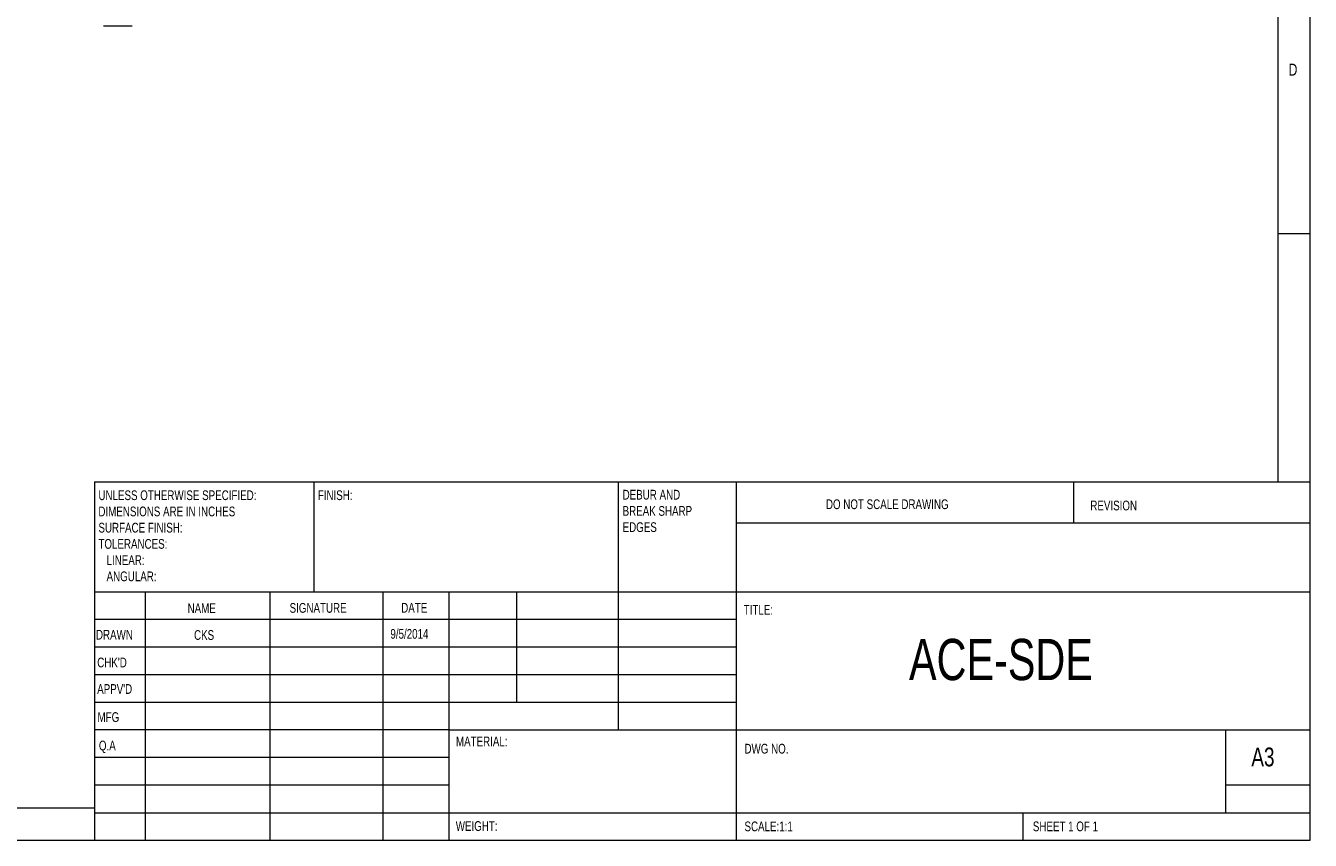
# Model space of a CAD drawing. Header units: inches. Extents: x 0.2 to 16.3, y 0.2 to 11.5.
# Tile 6 of 15: x 8.6 to 16.3, y 0.2 to 5.1. Entities that reach past the tile are written whole.
import ezdxf

# ---------------------------------------------------------------- set-up
doc = ezdxf.new("R2010")
doc.units = ezdxf.units.IN
doc.header["$MEASUREMENT"] = 0
doc.styles.add('SLDTEXTSTYLE0', font='TXT', dxfattribs={"width": 0.75})

# ---------------------------------------------------------------- blocks, each defined once
blk = doc.blocks.new('SW_NOTE_0')
at = {"color": 0, "linetype": 'Continuous', "lineweight": 0, "attachment_point": 1, "style": 'SLDTEXTSTYLE0'}
for s, insert, char_height in [('DEBUR AND ', (0, 0.0761), 0.05906), ('BREAK SHARP ', (0, -0.0223), 0.059055), ('EDGES', (0, -0.1207), 0.05906)]:
    blk.add_mtext(s, dxfattribs=dict(at, insert=insert, char_height=char_height))
blk = doc.blocks.new('SW_NOTE_1')
at = {"color": 0, "linetype": 'Continuous', "lineweight": 0, "attachment_point": 1, "style": 'SLDTEXTSTYLE0'}
for s, insert, char_height in [('UNLESS OTHERWISE SPECIFIED:', (0, 0.0761), 0.059055), ('DIMENSIONS ARE IN INCHES', (0, -0.0223), 0.059055), ('SURFACE FINISH:', (0, -0.1207), 0.059055), ('TOLERANCES:', (0, -0.2191), 0.059055), ('   LINEAR:', (0, -0.3176), 0.05906), ('   ANGULAR:', (0, -0.416), 0.059055)]:
    blk.add_mtext(s, dxfattribs=dict(at, insert=insert, char_height=char_height))

msp = doc.modelspace()

# ---------------------------------------------------------------- linework, layer by layer
at = {"color": 7, "linetype": 'Continuous', "lineweight": 0}
for p, q in [((16.3386, 0.1969), (16.3386, 11.4961)), ((16.1417, 11.2992), (16.1417, 2.372)), ((16.1417, 3.878), (16.3386, 3.878)), ((8.9685, 2.372), (16.3386, 2.372)), ((8.9685, 2.372), (8.9685, 0.1969)), ((10.2992, 1.7028), (10.2992, 2.372)), ((12.1417, 2.372), (12.1417, 0.8661)), ((12.8583, 2.372), (12.8583, 0.1969)), ((14.9055, 2.1211), (14.9055, 2.372)), ((16.3386, 2.1211), (12.8583, 2.1211)), ((16.3386, 1.7028), (8.9685, 1.7028)), ((9.2756, 1.7028), (9.2756, 0.1969)), ((10.0311, 1.7028), (10.0311, 0.1969)), ((10.7165, 1.7028), (10.7165, 0.1969)), ((11.1181, 0.1969), (11.1181, 1.7028)), ((11.5276, 1.0335), (11.5276, 1.7028)), ((12.8583, 1.5354), (8.9685, 1.5354)), ((12.8583, 1.3681), (8.9685, 1.3681)), ((12.8583, 1.2008), (8.9685, 1.2008)), ((12.8583, 1.0335), (8.9685, 1.0335)), ((11.1181, 0.8661), (8.9685, 0.8661)), ((11.1181, 0.8661), (16.3386, 0.8661)), ((15.8268, 0.3642), (15.8268, 0.8661)), ((11.1181, 0.6988), (8.9685, 0.6988)), ((11.1181, 0.5315), (8.9685, 0.5315)), ((16.3386, 0.5315), (15.8268, 0.5315)), ((0.3937, 0.3937), (8.9685, 0.3937)), ((8.9685, 0.3642), (16.3386, 0.3642)), ((14.5984, 0.1969), (14.5984, 0.3642)), ((0.1969, 0.1969), (16.3386, 0.1969))]:
    msp.add_line(p, q, dxfattribs=at)
at = {"color": 7, "linetype": 'Continuous', "lineweight": 15}
msp.add_line((9.0223, 5.1384), (9.1973, 5.1384), dxfattribs=at)

# ---------------------------------------------------------------- block references
at = {"color": 7, "linetype": 'Continuous', "lineweight": 0}
for name, p in [('SW_NOTE_1', (8.9919, 2.2436)), ('SW_NOTE_0', (12.1697, 2.2468))]:
    msp.add_blockref(name, p, dxfattribs=at)

# ---------------------------------------------------------------- texts
at = {"color": 7, "linetype": 'Continuous', "lineweight": 0, "attachment_point": 1, "style": 'SLDTEXTSTYLE0'}
for s, insert, char_height in [('D', (16.2073, 4.9082), 0.0729), ('FINISH:', (10.3217, 2.3197), 0.05906), ('DO NOT SCALE DRAWING', (13.4022, 2.2651), 0.059055), ('REVISION', (15.005, 2.2573), 0.05906), ('SIGNATURE', (10.1509, 1.6363), 0.05906), ('DATE', (10.8274, 1.6369), 0.05906), ('NAME', (9.5324, 1.6339), 0.05906), ('TITLE:', (12.9038, 1.6251), 0.05906), ('9/5/2014', (10.762, 1.4787), 0.059), ('DRAWN', (8.9769, 1.4736), 0.05906), ('CKS', (9.5715, 1.4718), 0.059), ('ACE-SDE', (13.9058, 1.4187), 0.25), ("CHK'D", (8.9847, 1.3053), 0.05906), ("APPV'D", (8.9843, 1.1443), 0.05906), ('MFG', (8.9864, 0.9738), 0.05906), ('Q.A', (8.9948, 0.8012), 0.05906), ('MATERIAL:', (11.1593, 0.8262), 0.05906), ('DWG NO.', (12.9084, 0.7822), 0.05906), ('A3', (15.9811, 0.7599), 0.11458), ('WEIGHT: ', (11.1582, 0.313), 0.059), ('SCALE:1:1', (12.9084, 0.311), 0.05906), ('SHEET 1 OF 1', (14.6566, 0.311), 0.059055)]:
    msp.add_mtext(s, dxfattribs=dict(at, insert=insert, char_height=char_height))

doc.saveas('drawing.dxf')
